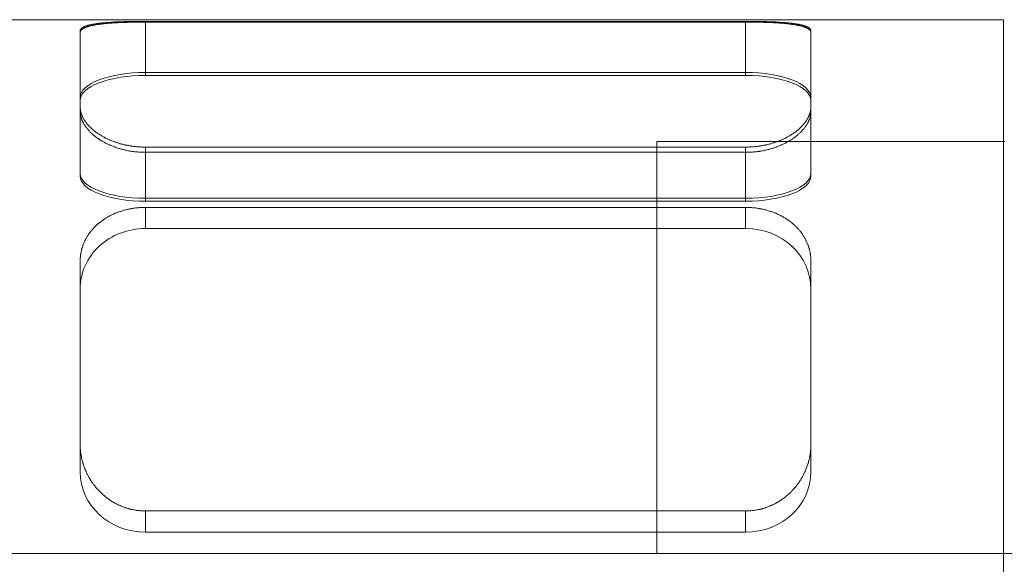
# Model space of a CAD drawing. Header units: millimetres. Extents: x 1985 to 3728, y -346 to 214.
# Tile 12 of 17: x 3593 to 3607, y 68 to 76. Entities that reach past the tile are written whole.
import ezdxf

# ---------------------------------------------------------------- set-up
doc = ezdxf.new("R2010")
doc.units = ezdxf.units.MM
doc.layers.add('图层7', color=4, linetype='Continuous', lineweight=13)

msp = doc.modelspace()

# ---------------------------------------------------------------- linework, layer by layer
at = {"layer": '图层7'}
for p, q in [((3580.613, 75.814), (3606.613, 75.814)), ((3606.613, 75.814), (3606.613, 60.614)), ((3594.399, 75.79), (3594.399, 75.78)), ((3594.399, 75.79), (3602.942, 75.79)), ((3594.399, 75.78), (3594.399, 75.02)), ((3602.942, 75.78), (3594.399, 75.78)), ((3602.942, 75.79), (3602.942, 75.78)), ((3602.942, 75.78), (3602.942, 75.02)), ((3593.471, 75.654), (3593.471, 75.63)), ((3593.471, 75.63), (3593.471, 74.513)), ((3603.871, 75.654), (3603.871, 75.63)), ((3603.871, 74.513), (3603.871, 75.63)), ((3594.399, 75.062), (3602.942, 75.062)), ((3602.942, 75.02), (3594.399, 75.02)), ((3593.471, 74.513), (3593.471, 73.586)), ((3603.871, 74.513), (3603.871, 73.586)), ((3594.399, 74), (3594.399, 73.231)), ((3602.942, 74), (3594.399, 74)), ((3606.613, 74.078), (3601.679, 74.078)), ((3601.679, 74.078), (3601.679, 68.214)), ((3606.613, 74.078), (3601.679, 74.078)), ((3602.942, 74), (3602.942, 73.231)), ((3606.633, 74.078), (3606.613, 74.078)), ((3594.399, 73.926), (3602.942, 73.926)), ((3602.942, 73.272), (3594.399, 73.272)), ((3594.399, 73.231), (3602.942, 73.231)), ((3594.399, 73.142), (3594.399, 72.841)), ((3602.942, 73.142), (3594.399, 73.142)), ((3602.942, 73.142), (3602.942, 72.841)), ((3602.942, 72.841), (3594.399, 72.841)), ((3593.471, 72.375), (3593.471, 69.77)), ((3603.871, 69.77), (3603.871, 72.375)), ((3593.471, 69.77), (3593.471, 69.377)), ((3603.871, 69.77), (3603.871, 69.377)), ((3594.399, 68.821), (3594.399, 68.52)), ((3594.399, 68.821), (3602.942, 68.821)), ((3602.942, 68.821), (3602.942, 68.52)), ((3594.399, 68.52), (3602.942, 68.52)), ((3614.318, 68.214), (3576.906, 68.214)), ((3601.679, 68.214), (3581.052, 68.214))]:
    msp.add_line(p, q, dxfattribs=at)
for points in [[(3593.471, 75.654), (3593.471, 75.655), (3593.471, 75.658), (3593.471, 75.66), (3593.472, 75.662), (3593.472, 75.663), (3593.473, 75.666), (3593.474, 75.668), (3593.475, 75.671), (3593.476, 75.673), (3593.477, 75.676), (3593.478, 75.677), (3593.479, 75.679), (3593.481, 75.681), (3593.483, 75.684), (3593.485, 75.686), (3593.488, 75.689), (3593.491, 75.691), (3593.492, 75.692), (3593.493, 75.693), (3593.497, 75.696), (3593.5, 75.698), (3593.502, 75.699), (3593.503, 75.701), (3593.507, 75.703), (3593.511, 75.705), (3593.513, 75.706), (3593.515, 75.707), (3593.519, 75.71), (3593.524, 75.712), (3593.528, 75.714), (3593.533, 75.716), (3593.538, 75.718), (3593.541, 75.719), (3593.543, 75.72), (3593.549, 75.722), (3593.554, 75.724), (3593.56, 75.726), (3593.566, 75.728), (3593.572, 75.73), (3593.575, 75.731), (3593.578, 75.732), (3593.585, 75.734), (3593.591, 75.735), (3593.598, 75.737), (3593.605, 75.739), (3593.612, 75.74), (3593.616, 75.741), (3593.619, 75.742), (3593.627, 75.744), (3593.634, 75.745), (3593.642, 75.747), (3593.65, 75.748), (3593.658, 75.75), (3593.662, 75.75), (3593.666, 75.751), (3593.674, 75.752), (3593.683, 75.754), (3593.691, 75.755), (3593.7, 75.756), (3593.708, 75.758), (3593.713, 75.758), (3593.717, 75.759), (3593.726, 75.76), (3593.735, 75.761), (3593.74, 75.762), (3593.744, 75.762), (3593.754, 75.763), (3593.763, 75.765), (3593.768, 75.765), (3593.773, 75.766), (3593.782, 75.767), (3593.792, 75.768), (3593.802, 75.769), (3593.812, 75.77), (3593.823, 75.771), (3593.828, 75.771), (3593.833, 75.771), (3593.844, 75.772), (3593.855, 75.773), (3593.866, 75.774), (3593.877, 75.775), (3593.889, 75.776), (3593.894, 75.776), (3593.9, 75.776), (3593.912, 75.777), (3593.923, 75.778), (3593.935, 75.779), (3593.947, 75.779), (3593.959, 75.78), (3593.965, 75.78), (3593.971, 75.781), (3593.984, 75.781), (3593.996, 75.782), (3594.008, 75.782), (3594.021, 75.783), (3594.034, 75.783), (3594.04, 75.784), (3594.047, 75.784), (3594.059, 75.784), (3594.072, 75.785), (3594.085, 75.785), (3594.098, 75.786), (3594.112, 75.786), (3594.118, 75.786), (3594.125, 75.787), (3594.138, 75.787), (3594.151, 75.787), (3594.158, 75.787), (3594.165, 75.788), (3594.178, 75.788), (3594.191, 75.788), (3594.198, 75.788), (3594.205, 75.788), (3594.218, 75.789), (3594.232, 75.789), (3594.245, 75.789), (3594.259, 75.789), (3594.272, 75.789), (3594.279, 75.79), (3594.286, 75.79), (3594.299, 75.79), (3594.313, 75.79), (3594.326, 75.79), (3594.34, 75.79), (3594.353, 75.79), (3594.36, 75.79), (3594.366, 75.79), (3594.38, 75.79), (3594.393, 75.79), (3594.399, 75.79)], [(3594.399, 75.78), (3594.393, 75.78), (3594.38, 75.78), (3594.366, 75.78), (3594.36, 75.78), (3594.353, 75.78), (3594.34, 75.78), (3594.326, 75.78), (3594.313, 75.78), (3594.299, 75.78), (3594.286, 75.78), (3594.279, 75.779), (3594.273, 75.779), (3594.259, 75.779), (3594.246, 75.779), (3594.232, 75.779), (3594.219, 75.778), (3594.205, 75.778), (3594.199, 75.778), (3594.192, 75.778), (3594.178, 75.778), (3594.165, 75.777), (3594.158, 75.777), (3594.152, 75.777), (3594.138, 75.776), (3594.125, 75.776), (3594.119, 75.776), (3594.112, 75.776), (3594.099, 75.775), (3594.086, 75.775), (3594.073, 75.774), (3594.06, 75.774), (3594.047, 75.773), (3594.041, 75.773), (3594.034, 75.772), (3594.022, 75.772), (3594.009, 75.771), (3593.996, 75.771), (3593.984, 75.77), (3593.972, 75.769), (3593.966, 75.769), (3593.96, 75.768), (3593.948, 75.768), (3593.936, 75.767), (3593.924, 75.766), (3593.912, 75.765), (3593.9, 75.764), (3593.895, 75.764), (3593.889, 75.764), (3593.878, 75.763), (3593.867, 75.762), (3593.856, 75.761), (3593.845, 75.76), (3593.834, 75.759), (3593.829, 75.758), (3593.823, 75.758), (3593.813, 75.757), (3593.803, 75.756), (3593.793, 75.754), (3593.783, 75.753), (3593.773, 75.752), (3593.768, 75.752), (3593.763, 75.751), (3593.754, 75.75), (3593.745, 75.748), (3593.74, 75.748), (3593.736, 75.747), (3593.727, 75.746), (3593.718, 75.745), (3593.713, 75.744), (3593.709, 75.743), (3593.7, 75.742), (3593.691, 75.74), (3593.683, 75.739), (3593.675, 75.737), (3593.666, 75.736), (3593.662, 75.735), (3593.658, 75.734), (3593.65, 75.733), (3593.642, 75.731), (3593.635, 75.729), (3593.627, 75.728), (3593.62, 75.726), (3593.616, 75.725), (3593.612, 75.724), (3593.605, 75.722), (3593.598, 75.72), (3593.592, 75.719), (3593.585, 75.717), (3593.578, 75.715), (3593.575, 75.714), (3593.572, 75.713), (3593.566, 75.711), (3593.56, 75.708), (3593.554, 75.706), (3593.549, 75.704), (3593.543, 75.702), (3593.541, 75.701), (3593.538, 75.7), (3593.533, 75.697), (3593.528, 75.695), (3593.524, 75.693), (3593.519, 75.69), (3593.515, 75.688), (3593.513, 75.687), (3593.511, 75.686), (3593.507, 75.683), (3593.503, 75.681), (3593.502, 75.679), (3593.5, 75.678), (3593.497, 75.676), (3593.494, 75.673), (3593.492, 75.672), (3593.491, 75.67), (3593.488, 75.668), (3593.485, 75.665), (3593.483, 75.662), (3593.481, 75.66), (3593.479, 75.657), (3593.478, 75.656), (3593.477, 75.654), (3593.476, 75.652), (3593.475, 75.649), (3593.474, 75.646), (3593.473, 75.643), (3593.472, 75.64), (3593.472, 75.639), (3593.471, 75.637), (3593.471, 75.635), (3593.471, 75.632), (3593.471, 75.63)], [(3602.942, 75.79), (3602.949, 75.79), (3602.962, 75.79), (3602.975, 75.79), (3602.982, 75.79), (3602.989, 75.79), (3603.002, 75.79), (3603.015, 75.79), (3603.029, 75.79), (3603.042, 75.79), (3603.056, 75.79), (3603.062, 75.79), (3603.069, 75.789), (3603.083, 75.789), (3603.096, 75.789), (3603.11, 75.789), (3603.123, 75.789), (3603.137, 75.788), (3603.143, 75.788), (3603.15, 75.788), (3603.163, 75.788), (3603.177, 75.788), (3603.184, 75.787), (3603.19, 75.787), (3603.204, 75.787), (3603.217, 75.787), (3603.223, 75.786), (3603.23, 75.786), (3603.243, 75.786), (3603.256, 75.785), (3603.269, 75.785), (3603.282, 75.784), (3603.295, 75.784), (3603.301, 75.784), (3603.308, 75.783), (3603.32, 75.783), (3603.333, 75.782), (3603.346, 75.782), (3603.358, 75.781), (3603.37, 75.781), (3603.376, 75.78), (3603.382, 75.78), (3603.394, 75.779), (3603.406, 75.779), (3603.418, 75.778), (3603.43, 75.777), (3603.442, 75.776), (3603.447, 75.776), (3603.453, 75.776), (3603.464, 75.775), (3603.475, 75.774), (3603.486, 75.773), (3603.497, 75.772), (3603.508, 75.771), (3603.513, 75.771), (3603.519, 75.771), (3603.529, 75.77), (3603.539, 75.769), (3603.549, 75.768), (3603.559, 75.767), (3603.569, 75.766), (3603.574, 75.765), (3603.579, 75.765), (3603.588, 75.763), (3603.597, 75.762), (3603.602, 75.762), (3603.606, 75.761), (3603.615, 75.76), (3603.624, 75.759), (3603.629, 75.758), (3603.633, 75.758), (3603.642, 75.756), (3603.65, 75.755), (3603.659, 75.754), (3603.667, 75.752), (3603.676, 75.751), (3603.68, 75.75), (3603.684, 75.75), (3603.692, 75.748), (3603.699, 75.747), (3603.707, 75.745), (3603.715, 75.744), (3603.722, 75.742), (3603.726, 75.741), (3603.729, 75.74), (3603.737, 75.739), (3603.743, 75.737), (3603.75, 75.735), (3603.757, 75.734), (3603.763, 75.732), (3603.766, 75.731), (3603.77, 75.73), (3603.776, 75.728), (3603.782, 75.726), (3603.787, 75.724), (3603.793, 75.722), (3603.798, 75.72), (3603.801, 75.719), (3603.803, 75.718), (3603.808, 75.716), (3603.813, 75.714), (3603.818, 75.712), (3603.822, 75.71), (3603.827, 75.707), (3603.829, 75.706), (3603.831, 75.705), (3603.835, 75.703), (3603.838, 75.701), (3603.84, 75.699), (3603.842, 75.698), (3603.845, 75.696), (3603.848, 75.693), (3603.849, 75.692), (3603.851, 75.691), (3603.854, 75.689), (3603.856, 75.686), (3603.858, 75.684), (3603.86, 75.681), (3603.862, 75.679), (3603.863, 75.677), (3603.864, 75.676), (3603.866, 75.673), (3603.867, 75.671), (3603.868, 75.668), (3603.869, 75.666), (3603.87, 75.663), (3603.87, 75.662), (3603.87, 75.66), (3603.871, 75.658), (3603.871, 75.655), (3603.871, 75.654)], [(3603.871, 75.63), (3603.871, 75.632), (3603.871, 75.635), (3603.87, 75.637), (3603.87, 75.639), (3603.87, 75.64), (3603.869, 75.643), (3603.868, 75.646), (3603.867, 75.649), (3603.866, 75.652), (3603.864, 75.654), (3603.863, 75.656), (3603.862, 75.657), (3603.86, 75.66), (3603.858, 75.662), (3603.856, 75.665), (3603.854, 75.668), (3603.851, 75.67), (3603.849, 75.672), (3603.848, 75.673), (3603.845, 75.676), (3603.842, 75.678), (3603.84, 75.679), (3603.838, 75.681), (3603.834, 75.683), (3603.831, 75.686), (3603.829, 75.687), (3603.827, 75.688), (3603.822, 75.69), (3603.818, 75.693), (3603.813, 75.695), (3603.808, 75.697), (3603.803, 75.7), (3603.801, 75.701), (3603.798, 75.702), (3603.793, 75.704), (3603.787, 75.706), (3603.781, 75.708), (3603.775, 75.711), (3603.769, 75.713), (3603.766, 75.714), (3603.763, 75.715), (3603.757, 75.717), (3603.75, 75.719), (3603.743, 75.72), (3603.736, 75.722), (3603.729, 75.724), (3603.726, 75.725), (3603.722, 75.726), (3603.714, 75.728), (3603.707, 75.729), (3603.699, 75.731), (3603.691, 75.733), (3603.683, 75.734), (3603.679, 75.735), (3603.675, 75.736), (3603.667, 75.737), (3603.659, 75.739), (3603.65, 75.74), (3603.641, 75.742), (3603.633, 75.743), (3603.628, 75.744), (3603.624, 75.745), (3603.615, 75.746), (3603.606, 75.747), (3603.601, 75.748), (3603.597, 75.748), (3603.588, 75.75), (3603.578, 75.751), (3603.573, 75.752), (3603.569, 75.752), (3603.559, 75.753), (3603.549, 75.754), (3603.539, 75.756), (3603.529, 75.757), (3603.518, 75.758), (3603.513, 75.758), (3603.508, 75.759), (3603.497, 75.76), (3603.486, 75.761), (3603.475, 75.762), (3603.464, 75.763), (3603.452, 75.764), (3603.447, 75.764), (3603.441, 75.764), (3603.429, 75.765), (3603.418, 75.766), (3603.406, 75.767), (3603.394, 75.768), (3603.382, 75.768), (3603.376, 75.769), (3603.37, 75.769), (3603.357, 75.77), (3603.345, 75.771), (3603.333, 75.771), (3603.32, 75.772), (3603.307, 75.772), (3603.301, 75.773), (3603.295, 75.773), (3603.282, 75.774), (3603.269, 75.774), (3603.256, 75.775), (3603.243, 75.775), (3603.23, 75.776), (3603.223, 75.776), (3603.216, 75.776), (3603.203, 75.776), (3603.19, 75.777), (3603.183, 75.777), (3603.177, 75.777), (3603.163, 75.778), (3603.15, 75.778), (3603.143, 75.778), (3603.136, 75.778), (3603.123, 75.778), (3603.109, 75.779), (3603.096, 75.779), (3603.082, 75.779), (3603.069, 75.779), (3603.062, 75.779), (3603.055, 75.78), (3603.042, 75.78), (3603.029, 75.78), (3603.015, 75.78), (3603.002, 75.78), (3602.988, 75.78), (3602.982, 75.78), (3602.975, 75.78), (3602.962, 75.78), (3602.949, 75.78), (3602.942, 75.78)], [(3594.399, 74), (3594.393, 74), (3594.38, 74.001), (3594.366, 74.001), (3594.36, 74.001), (3594.353, 74.001), (3594.34, 74.002), (3594.326, 74.002), (3594.313, 74.003), (3594.299, 74.004), (3594.286, 74.005), (3594.279, 74.006), (3594.272, 74.006), (3594.259, 74.008), (3594.245, 74.009), (3594.232, 74.011), (3594.218, 74.012), (3594.205, 74.014), (3594.198, 74.015), (3594.191, 74.016), (3594.178, 74.019), (3594.165, 74.021), (3594.158, 74.022), (3594.151, 74.023), (3594.138, 74.026), (3594.125, 74.029), (3594.118, 74.03), (3594.112, 74.031), (3594.098, 74.034), (3594.085, 74.037), (3594.072, 74.041), (3594.059, 74.044), (3594.047, 74.048), (3594.04, 74.049), (3594.034, 74.051), (3594.021, 74.055), (3594.008, 74.059), (3593.996, 74.063), (3593.984, 74.067), (3593.971, 74.071), (3593.965, 74.073), (3593.959, 74.075), (3593.947, 74.08), (3593.935, 74.084), (3593.923, 74.089), (3593.912, 74.093), (3593.9, 74.098), (3593.894, 74.101), (3593.889, 74.103), (3593.877, 74.108), (3593.866, 74.113), (3593.855, 74.118), (3593.844, 74.124), (3593.833, 74.129), (3593.828, 74.132), (3593.823, 74.134), (3593.812, 74.14), (3593.802, 74.145), (3593.792, 74.151), (3593.782, 74.156), (3593.773, 74.162), (3593.768, 74.165), (3593.763, 74.168), (3593.754, 74.174), (3593.744, 74.18), (3593.74, 74.182), (3593.735, 74.185), (3593.726, 74.191), (3593.717, 74.198), (3593.713, 74.201), (3593.708, 74.204), (3593.7, 74.21), (3593.691, 74.216), (3593.683, 74.223), (3593.674, 74.229), (3593.666, 74.236), (3593.662, 74.239), (3593.658, 74.243), (3593.65, 74.25), (3593.642, 74.256), (3593.634, 74.263), (3593.627, 74.27), (3593.619, 74.277), (3593.616, 74.281), (3593.612, 74.284), (3593.605, 74.292), (3593.598, 74.299), (3593.591, 74.306), (3593.585, 74.313), (3593.578, 74.321), (3593.575, 74.324), (3593.572, 74.328), (3593.566, 74.336), (3593.56, 74.343), (3593.554, 74.351), (3593.549, 74.358), (3593.543, 74.366), (3593.541, 74.37), (3593.538, 74.373), (3593.533, 74.381), (3593.528, 74.389), (3593.524, 74.396), (3593.519, 74.404), (3593.515, 74.412), (3593.513, 74.416), (3593.511, 74.419), (3593.507, 74.427), (3593.503, 74.435), (3593.502, 74.439), (3593.5, 74.443), (3593.497, 74.45), (3593.493, 74.458), (3593.492, 74.462), (3593.491, 74.466), (3593.488, 74.473), (3593.485, 74.481), (3593.483, 74.489), (3593.481, 74.496), (3593.479, 74.504), (3593.478, 74.508), (3593.477, 74.512), (3593.476, 74.519), (3593.475, 74.527), (3593.474, 74.534), (3593.473, 74.542), (3593.472, 74.549), (3593.472, 74.553), (3593.471, 74.556), (3593.471, 74.564), (3593.471, 74.571), (3593.471, 74.575)], [(3603.871, 74.575), (3603.871, 74.571), (3603.871, 74.564), (3603.87, 74.556), (3603.87, 74.553), (3603.87, 74.549), (3603.869, 74.542), (3603.868, 74.534), (3603.867, 74.527), (3603.866, 74.519), (3603.864, 74.512), (3603.863, 74.508), (3603.862, 74.504), (3603.86, 74.496), (3603.858, 74.489), (3603.856, 74.481), (3603.854, 74.473), (3603.851, 74.466), (3603.849, 74.462), (3603.848, 74.458), (3603.845, 74.45), (3603.842, 74.443), (3603.84, 74.439), (3603.838, 74.435), (3603.835, 74.427), (3603.831, 74.419), (3603.829, 74.416), (3603.827, 74.412), (3603.822, 74.404), (3603.818, 74.396), (3603.813, 74.389), (3603.808, 74.381), (3603.803, 74.373), (3603.801, 74.37), (3603.798, 74.366), (3603.793, 74.358), (3603.787, 74.351), (3603.782, 74.343), (3603.776, 74.336), (3603.77, 74.328), (3603.766, 74.324), (3603.763, 74.321), (3603.757, 74.313), (3603.75, 74.306), (3603.743, 74.299), (3603.737, 74.292), (3603.729, 74.284), (3603.726, 74.281), (3603.722, 74.277), (3603.715, 74.27), (3603.707, 74.263), (3603.699, 74.256), (3603.692, 74.25), (3603.684, 74.243), (3603.68, 74.239), (3603.676, 74.236), (3603.667, 74.229), (3603.659, 74.223), (3603.65, 74.216), (3603.642, 74.21), (3603.633, 74.204), (3603.629, 74.201), (3603.624, 74.198), (3603.615, 74.191), (3603.606, 74.185), (3603.602, 74.182), (3603.597, 74.18), (3603.588, 74.174), (3603.579, 74.168), (3603.574, 74.165), (3603.569, 74.162), (3603.559, 74.156), (3603.549, 74.151), (3603.539, 74.145), (3603.529, 74.14), (3603.519, 74.134), (3603.513, 74.132), (3603.508, 74.129), (3603.497, 74.124), (3603.486, 74.118), (3603.475, 74.113), (3603.464, 74.108), (3603.453, 74.103), (3603.447, 74.101), (3603.442, 74.098), (3603.43, 74.093), (3603.418, 74.089), (3603.406, 74.084), (3603.394, 74.08), (3603.382, 74.075), (3603.376, 74.073), (3603.37, 74.071), (3603.358, 74.067), (3603.346, 74.063), (3603.333, 74.059), (3603.32, 74.055), (3603.308, 74.051), (3603.301, 74.049), (3603.295, 74.048), (3603.282, 74.044), (3603.269, 74.041), (3603.256, 74.037), (3603.243, 74.034), (3603.23, 74.031), (3603.223, 74.03), (3603.217, 74.029), (3603.204, 74.026), (3603.19, 74.023), (3603.184, 74.022), (3603.177, 74.021), (3603.163, 74.019), (3603.15, 74.016), (3603.143, 74.015), (3603.137, 74.014), (3603.123, 74.012), (3603.11, 74.011), (3603.096, 74.009), (3603.083, 74.008), (3603.069, 74.006), (3603.062, 74.006), (3603.056, 74.005), (3603.042, 74.004), (3603.029, 74.003), (3603.015, 74.002), (3603.002, 74.002), (3602.989, 74.001), (3602.982, 74.001), (3602.975, 74.001), (3602.962, 74.001), (3602.949, 74), (3602.942, 74)], [(3593.471, 74.513), (3593.471, 74.51), (3593.471, 74.502), (3593.471, 74.495), (3593.472, 74.491), (3593.472, 74.487), (3593.473, 74.48), (3593.474, 74.472), (3593.475, 74.464), (3593.476, 74.457), (3593.477, 74.449), (3593.478, 74.445), (3593.479, 74.441), (3593.481, 74.434), (3593.483, 74.426), (3593.485, 74.418), (3593.488, 74.41), (3593.491, 74.402), (3593.492, 74.398), (3593.493, 74.394), (3593.497, 74.386), (3593.5, 74.378), (3593.501, 74.375), (3593.503, 74.371), (3593.507, 74.363), (3593.511, 74.355), (3593.513, 74.351), (3593.515, 74.347), (3593.519, 74.339), (3593.523, 74.331), (3593.528, 74.323), (3593.533, 74.315), (3593.538, 74.308), (3593.54, 74.304), (3593.543, 74.3), (3593.548, 74.292), (3593.554, 74.284), (3593.56, 74.277), (3593.566, 74.269), (3593.572, 74.261), (3593.575, 74.258), (3593.578, 74.254), (3593.584, 74.246), (3593.591, 74.239), (3593.598, 74.231), (3593.605, 74.224), (3593.612, 74.217), (3593.615, 74.213), (3593.619, 74.209), (3593.626, 74.202), (3593.634, 74.195), (3593.642, 74.188), (3593.65, 74.181), (3593.658, 74.174), (3593.662, 74.171), (3593.666, 74.167), (3593.674, 74.16), (3593.682, 74.154), (3593.691, 74.147), (3593.699, 74.141), (3593.708, 74.134), (3593.712, 74.131), (3593.717, 74.128), (3593.726, 74.122), (3593.735, 74.115), (3593.739, 74.112), (3593.744, 74.109), (3593.753, 74.103), (3593.762, 74.097), (3593.767, 74.095), (3593.772, 74.092), (3593.782, 74.086), (3593.792, 74.08), (3593.802, 74.074), (3593.812, 74.069), (3593.822, 74.063), (3593.828, 74.06), (3593.833, 74.057), (3593.844, 74.052), (3593.854, 74.047), (3593.865, 74.041), (3593.877, 74.036), (3593.888, 74.031), (3593.894, 74.029), (3593.899, 74.026), (3593.911, 74.021), (3593.923, 74.016), (3593.935, 74.012), (3593.946, 74.007), (3593.959, 74.002), (3593.965, 74), (3593.971, 73.998), (3593.983, 73.994), (3593.995, 73.99), (3594.008, 73.986), (3594.021, 73.982), (3594.033, 73.978), (3594.04, 73.976), (3594.046, 73.974), (3594.059, 73.971), (3594.072, 73.967), (3594.085, 73.964), (3594.098, 73.961), (3594.111, 73.958), (3594.118, 73.956), (3594.124, 73.955), (3594.138, 73.952), (3594.151, 73.949), (3594.158, 73.948), (3594.164, 73.947), (3594.178, 73.944), (3594.191, 73.942), (3594.198, 73.941), (3594.205, 73.94), (3594.218, 73.938), (3594.232, 73.936), (3594.245, 73.935), (3594.259, 73.933), (3594.272, 73.932), (3594.279, 73.931), (3594.286, 73.931), (3594.299, 73.93), (3594.313, 73.929), (3594.326, 73.928), (3594.339, 73.927), (3594.353, 73.927), (3594.36, 73.926), (3594.366, 73.926), (3594.38, 73.926), (3594.393, 73.926), (3594.399, 73.926)], [(3602.942, 73.926), (3602.949, 73.926), (3602.962, 73.926), (3602.975, 73.926), (3602.982, 73.926), (3602.989, 73.927), (3603.002, 73.927), (3603.015, 73.928), (3603.029, 73.929), (3603.042, 73.93), (3603.056, 73.931), (3603.063, 73.931), (3603.069, 73.932), (3603.083, 73.933), (3603.096, 73.935), (3603.11, 73.936), (3603.123, 73.938), (3603.137, 73.94), (3603.144, 73.941), (3603.15, 73.942), (3603.164, 73.944), (3603.177, 73.947), (3603.184, 73.948), (3603.191, 73.949), (3603.204, 73.952), (3603.217, 73.955), (3603.224, 73.956), (3603.23, 73.958), (3603.244, 73.961), (3603.257, 73.964), (3603.27, 73.967), (3603.283, 73.971), (3603.296, 73.974), (3603.302, 73.976), (3603.308, 73.978), (3603.321, 73.982), (3603.334, 73.986), (3603.346, 73.99), (3603.358, 73.994), (3603.371, 73.998), (3603.377, 74), (3603.383, 74.002), (3603.395, 74.007), (3603.407, 74.012), (3603.419, 74.016), (3603.431, 74.021), (3603.442, 74.026), (3603.448, 74.029), (3603.454, 74.031), (3603.465, 74.036), (3603.476, 74.041), (3603.487, 74.047), (3603.498, 74.052), (3603.509, 74.057), (3603.514, 74.06), (3603.519, 74.063), (3603.53, 74.069), (3603.54, 74.074), (3603.55, 74.08), (3603.56, 74.086), (3603.57, 74.092), (3603.574, 74.095), (3603.579, 74.097), (3603.588, 74.103), (3603.598, 74.109), (3603.602, 74.112), (3603.607, 74.115), (3603.616, 74.122), (3603.625, 74.128), (3603.629, 74.131), (3603.634, 74.134), (3603.642, 74.141), (3603.651, 74.147), (3603.659, 74.154), (3603.668, 74.16), (3603.676, 74.167), (3603.68, 74.171), (3603.684, 74.174), (3603.692, 74.181), (3603.7, 74.188), (3603.708, 74.195), (3603.715, 74.202), (3603.722, 74.209), (3603.726, 74.213), (3603.73, 74.217), (3603.737, 74.224), (3603.744, 74.231), (3603.751, 74.239), (3603.757, 74.246), (3603.764, 74.254), (3603.767, 74.258), (3603.77, 74.261), (3603.776, 74.269), (3603.782, 74.277), (3603.788, 74.284), (3603.793, 74.292), (3603.798, 74.3), (3603.801, 74.304), (3603.804, 74.308), (3603.809, 74.315), (3603.813, 74.323), (3603.818, 74.331), (3603.822, 74.339), (3603.827, 74.347), (3603.829, 74.351), (3603.831, 74.355), (3603.835, 74.363), (3603.838, 74.371), (3603.84, 74.375), (3603.842, 74.378), (3603.845, 74.386), (3603.848, 74.394), (3603.85, 74.398), (3603.851, 74.402), (3603.854, 74.41), (3603.856, 74.418), (3603.858, 74.426), (3603.86, 74.434), (3603.862, 74.441), (3603.863, 74.445), (3603.864, 74.449), (3603.866, 74.457), (3603.867, 74.464), (3603.868, 74.472), (3603.869, 74.48), (3603.87, 74.487), (3603.87, 74.491), (3603.87, 74.495), (3603.871, 74.502), (3603.871, 74.51), (3603.871, 74.513)], [(3593.471, 72.375), (3593.471, 72.38), (3593.471, 72.391), (3593.471, 72.403), (3593.472, 72.408), (3593.472, 72.414), (3593.473, 72.425), (3593.474, 72.436), (3593.475, 72.447), (3593.476, 72.458), (3593.477, 72.47), (3593.478, 72.475), (3593.479, 72.481), (3593.481, 72.492), (3593.483, 72.503), (3593.485, 72.514), (3593.488, 72.525), (3593.491, 72.537), (3593.492, 72.542), (3593.493, 72.548), (3593.497, 72.559), (3593.5, 72.57), (3593.502, 72.575), (3593.503, 72.581), (3593.507, 72.592), (3593.511, 72.603), (3593.513, 72.608), (3593.515, 72.614), (3593.519, 72.625), (3593.524, 72.635), (3593.528, 72.646), (3593.533, 72.657), (3593.538, 72.667), (3593.541, 72.672), (3593.543, 72.678), (3593.549, 72.688), (3593.554, 72.699), (3593.56, 72.709), (3593.566, 72.719), (3593.572, 72.729), (3593.575, 72.734), (3593.578, 72.739), (3593.585, 72.749), (3593.591, 72.759), (3593.598, 72.769), (3593.605, 72.778), (3593.612, 72.788), (3593.616, 72.793), (3593.619, 72.797), (3593.627, 72.807), (3593.634, 72.816), (3593.642, 72.825), (3593.65, 72.834), (3593.658, 72.843), (3593.662, 72.847), (3593.666, 72.851), (3593.674, 72.86), (3593.683, 72.868), (3593.691, 72.877), (3593.7, 72.885), (3593.708, 72.893), (3593.713, 72.897), (3593.717, 72.901), (3593.726, 72.909), (3593.735, 72.916), (3593.74, 72.92), (3593.744, 72.924), (3593.754, 72.931), (3593.763, 72.938), (3593.768, 72.942), (3593.773, 72.946), (3593.782, 72.953), (3593.792, 72.96), (3593.802, 72.967), (3593.812, 72.974), (3593.823, 72.981), (3593.828, 72.984), (3593.833, 72.987), (3593.844, 72.994), (3593.855, 73), (3593.866, 73.007), (3593.877, 73.013), (3593.889, 73.019), (3593.894, 73.022), (3593.9, 73.025), (3593.912, 73.031), (3593.923, 73.037), (3593.935, 73.042), (3593.947, 73.048), (3593.959, 73.053), (3593.965, 73.056), (3593.971, 73.058), (3593.984, 73.063), (3593.996, 73.068), (3594.008, 73.073), (3594.021, 73.078), (3594.034, 73.082), (3594.04, 73.084), (3594.047, 73.086), (3594.059, 73.09), (3594.072, 73.094), (3594.085, 73.098), (3594.098, 73.102), (3594.112, 73.106), (3594.118, 73.107), (3594.125, 73.109), (3594.138, 73.112), (3594.151, 73.115), (3594.158, 73.117), (3594.165, 73.118), (3594.178, 73.121), (3594.191, 73.123), (3594.198, 73.125), (3594.205, 73.126), (3594.218, 73.128), (3594.232, 73.13), (3594.245, 73.132), (3594.259, 73.134), (3594.272, 73.135), (3594.279, 73.136), (3594.286, 73.137), (3594.299, 73.138), (3594.313, 73.139), (3594.326, 73.14), (3594.34, 73.141), (3594.353, 73.141), (3594.36, 73.142), (3594.366, 73.142), (3594.38, 73.142), (3594.393, 73.142), (3594.399, 73.142)], [(3594.399, 73.142), (3594.393, 73.142), (3594.38, 73.142), (3594.366, 73.142), (3594.36, 73.142), (3594.353, 73.141), (3594.34, 73.141), (3594.326, 73.14), (3594.313, 73.139), (3594.299, 73.138), (3594.286, 73.137), (3594.279, 73.136), (3594.272, 73.135), (3594.259, 73.134), (3594.245, 73.132), (3594.232, 73.13), (3594.218, 73.128), (3594.205, 73.126), (3594.198, 73.125), (3594.191, 73.123), (3594.178, 73.121), (3594.165, 73.118), (3594.158, 73.117), (3594.151, 73.115), (3594.138, 73.112), (3594.125, 73.109), (3594.118, 73.107), (3594.112, 73.106), (3594.098, 73.102), (3594.085, 73.098), (3594.072, 73.094), (3594.059, 73.09), (3594.047, 73.086), (3594.04, 73.084), (3594.034, 73.082), (3594.021, 73.078), (3594.008, 73.073), (3593.996, 73.068), (3593.984, 73.063), (3593.971, 73.058), (3593.965, 73.056), (3593.959, 73.053), (3593.947, 73.048), (3593.935, 73.042), (3593.923, 73.037), (3593.912, 73.031), (3593.9, 73.025), (3593.894, 73.022), (3593.889, 73.019), (3593.877, 73.013), (3593.866, 73.007), (3593.855, 73), (3593.844, 72.994), (3593.833, 72.987), (3593.828, 72.984), (3593.823, 72.981), (3593.812, 72.974), (3593.802, 72.967), (3593.792, 72.96), (3593.782, 72.953), (3593.773, 72.946), (3593.768, 72.942), (3593.763, 72.938), (3593.754, 72.931), (3593.744, 72.924), (3593.74, 72.92), (3593.735, 72.916), (3593.726, 72.909), (3593.717, 72.901), (3593.713, 72.897), (3593.708, 72.893), (3593.7, 72.885), (3593.691, 72.877), (3593.683, 72.868), (3593.674, 72.86), (3593.666, 72.851), (3593.662, 72.847), (3593.658, 72.843), (3593.65, 72.834), (3593.642, 72.825), (3593.634, 72.816), (3593.627, 72.807), (3593.619, 72.797), (3593.616, 72.793), (3593.612, 72.788), (3593.605, 72.778), (3593.598, 72.769), (3593.591, 72.759), (3593.585, 72.749), (3593.578, 72.739), (3593.575, 72.734), (3593.572, 72.729), (3593.566, 72.719), (3593.56, 72.709), (3593.554, 72.699), (3593.549, 72.688), (3593.543, 72.678), (3593.541, 72.672), (3593.538, 72.667), (3593.533, 72.657), (3593.528, 72.646), (3593.524, 72.635), (3593.519, 72.625), (3593.515, 72.614), (3593.513, 72.608), (3593.511, 72.603), (3593.507, 72.592), (3593.503, 72.581), (3593.502, 72.575), (3593.5, 72.57), (3593.497, 72.559), (3593.493, 72.548), (3593.492, 72.542), (3593.491, 72.537), (3593.488, 72.525), (3593.485, 72.514), (3593.483, 72.503), (3593.481, 72.492), (3593.479, 72.481), (3593.478, 72.475), (3593.477, 72.47), (3593.476, 72.458), (3593.475, 72.447), (3593.474, 72.436), (3593.473, 72.425), (3593.472, 72.414), (3593.472, 72.408), (3593.471, 72.403), (3593.471, 72.391), (3593.471, 72.38), (3593.471, 72.375)], [(3602.942, 73.142), (3602.949, 73.142), (3602.962, 73.142), (3602.975, 73.142), (3602.982, 73.142), (3602.989, 73.141), (3603.002, 73.141), (3603.015, 73.14), (3603.029, 73.139), (3603.042, 73.138), (3603.056, 73.137), (3603.062, 73.136), (3603.069, 73.135), (3603.083, 73.134), (3603.096, 73.132), (3603.11, 73.13), (3603.123, 73.128), (3603.137, 73.126), (3603.143, 73.125), (3603.15, 73.123), (3603.163, 73.121), (3603.177, 73.118), (3603.184, 73.117), (3603.19, 73.115), (3603.204, 73.112), (3603.217, 73.109), (3603.223, 73.107), (3603.23, 73.106), (3603.243, 73.102), (3603.256, 73.098), (3603.269, 73.094), (3603.282, 73.09), (3603.295, 73.086), (3603.301, 73.084), (3603.308, 73.082), (3603.32, 73.078), (3603.333, 73.073), (3603.346, 73.068), (3603.358, 73.063), (3603.37, 73.058), (3603.376, 73.056), (3603.382, 73.053), (3603.394, 73.048), (3603.406, 73.042), (3603.418, 73.037), (3603.43, 73.031), (3603.442, 73.025), (3603.447, 73.022), (3603.453, 73.019), (3603.464, 73.013), (3603.475, 73.007), (3603.486, 73), (3603.497, 72.994), (3603.508, 72.987), (3603.513, 72.984), (3603.519, 72.981), (3603.529, 72.974), (3603.539, 72.967), (3603.549, 72.96), (3603.559, 72.953), (3603.569, 72.946), (3603.574, 72.942), (3603.579, 72.938), (3603.588, 72.931), (3603.597, 72.924), (3603.602, 72.92), (3603.606, 72.916), (3603.615, 72.909), (3603.624, 72.901), (3603.629, 72.897), (3603.633, 72.893), (3603.642, 72.885), (3603.65, 72.877), (3603.659, 72.868), (3603.667, 72.86), (3603.676, 72.851), (3603.68, 72.847), (3603.684, 72.843), (3603.692, 72.834), (3603.699, 72.825), (3603.707, 72.816), (3603.715, 72.807), (3603.722, 72.797), (3603.726, 72.793), (3603.729, 72.788), (3603.737, 72.778), (3603.743, 72.769), (3603.75, 72.759), (3603.757, 72.749), (3603.763, 72.739), (3603.766, 72.734), (3603.77, 72.729), (3603.776, 72.719), (3603.782, 72.709), (3603.787, 72.699), (3603.793, 72.688), (3603.798, 72.678), (3603.801, 72.672), (3603.803, 72.667), (3603.808, 72.657), (3603.813, 72.646), (3603.818, 72.635), (3603.822, 72.625), (3603.827, 72.614), (3603.829, 72.608), (3603.831, 72.603), (3603.835, 72.592), (3603.838, 72.581), (3603.84, 72.575), (3603.842, 72.57), (3603.845, 72.559), (3603.848, 72.548), (3603.849, 72.542), (3603.851, 72.537), (3603.854, 72.525), (3603.856, 72.514), (3603.858, 72.503), (3603.86, 72.492), (3603.862, 72.481), (3603.863, 72.475), (3603.864, 72.47), (3603.866, 72.458), (3603.867, 72.447), (3603.868, 72.436), (3603.869, 72.425), (3603.87, 72.414), (3603.87, 72.408), (3603.87, 72.403), (3603.871, 72.391), (3603.871, 72.38), (3603.871, 72.375)], [(3603.871, 72.375), (3603.871, 72.38), (3603.871, 72.391), (3603.87, 72.403), (3603.87, 72.408), (3603.87, 72.414), (3603.869, 72.425), (3603.868, 72.436), (3603.867, 72.447), (3603.866, 72.458), (3603.864, 72.47), (3603.863, 72.475), (3603.862, 72.481), (3603.86, 72.492), (3603.858, 72.503), (3603.856, 72.514), (3603.854, 72.525), (3603.851, 72.537), (3603.849, 72.542), (3603.848, 72.548), (3603.845, 72.559), (3603.842, 72.57), (3603.84, 72.575), (3603.838, 72.581), (3603.835, 72.592), (3603.831, 72.603), (3603.829, 72.608), (3603.827, 72.614), (3603.822, 72.625), (3603.818, 72.635), (3603.813, 72.646), (3603.808, 72.657), (3603.803, 72.667), (3603.801, 72.672), (3603.798, 72.678), (3603.793, 72.688), (3603.787, 72.699), (3603.782, 72.709), (3603.776, 72.719), (3603.77, 72.729), (3603.766, 72.734), (3603.763, 72.739), (3603.757, 72.749), (3603.75, 72.759), (3603.743, 72.769), (3603.737, 72.778), (3603.729, 72.788), (3603.726, 72.793), (3603.722, 72.797), (3603.715, 72.807), (3603.707, 72.816), (3603.699, 72.825), (3603.692, 72.834), (3603.684, 72.843), (3603.68, 72.847), (3603.676, 72.851), (3603.667, 72.86), (3603.659, 72.868), (3603.65, 72.877), (3603.642, 72.885), (3603.633, 72.893), (3603.629, 72.897), (3603.624, 72.901), (3603.615, 72.909), (3603.606, 72.916), (3603.602, 72.92), (3603.597, 72.924), (3603.588, 72.931), (3603.579, 72.938), (3603.574, 72.942), (3603.569, 72.946), (3603.559, 72.953), (3603.549, 72.96), (3603.539, 72.967), (3603.529, 72.974), (3603.519, 72.981), (3603.513, 72.984), (3603.508, 72.987), (3603.497, 72.994), (3603.486, 73), (3603.475, 73.007), (3603.464, 73.013), (3603.453, 73.019), (3603.447, 73.022), (3603.442, 73.025), (3603.43, 73.031), (3603.418, 73.037), (3603.406, 73.042), (3603.394, 73.048), (3603.382, 73.053), (3603.376, 73.056), (3603.37, 73.058), (3603.358, 73.063), (3603.346, 73.068), (3603.333, 73.073), (3603.32, 73.078), (3603.308, 73.082), (3603.301, 73.084), (3603.295, 73.086), (3603.282, 73.09), (3603.269, 73.094), (3603.256, 73.098), (3603.243, 73.102), (3603.23, 73.106), (3603.223, 73.107), (3603.217, 73.109), (3603.204, 73.112), (3603.19, 73.115), (3603.184, 73.117), (3603.177, 73.118), (3603.163, 73.121), (3603.15, 73.123), (3603.143, 73.125), (3603.137, 73.126), (3603.123, 73.128), (3603.11, 73.13), (3603.096, 73.132), (3603.083, 73.134), (3603.069, 73.135), (3603.062, 73.136), (3603.056, 73.137), (3603.042, 73.138), (3603.029, 73.139), (3603.015, 73.14), (3603.002, 73.141), (3602.989, 73.141), (3602.982, 73.142), (3602.975, 73.142), (3602.962, 73.142), (3602.949, 73.142), (3602.942, 73.142)], [(3594.399, 68.821), (3594.393, 68.821), (3594.38, 68.821), (3594.366, 68.822), (3594.36, 68.822), (3594.353, 68.822), (3594.34, 68.823), (3594.326, 68.824), (3594.313, 68.826), (3594.299, 68.827), (3594.286, 68.829), (3594.279, 68.829), (3594.272, 68.83), (3594.259, 68.832), (3594.245, 68.835), (3594.232, 68.837), (3594.218, 68.84), (3594.205, 68.843), (3594.198, 68.844), (3594.191, 68.846), (3594.178, 68.849), (3594.165, 68.853), (3594.158, 68.855), (3594.151, 68.857), (3594.138, 68.861), (3594.125, 68.865), (3594.118, 68.867), (3594.112, 68.869), (3594.098, 68.874), (3594.085, 68.878), (3594.072, 68.883), (3594.059, 68.889), (3594.047, 68.894), (3594.04, 68.897), (3594.034, 68.9), (3594.021, 68.905), (3594.008, 68.911), (3593.996, 68.918), (3593.984, 68.924), (3593.971, 68.93), (3593.965, 68.934), (3593.959, 68.937), (3593.947, 68.944), (3593.935, 68.951), (3593.923, 68.958), (3593.912, 68.966), (3593.9, 68.973), (3593.894, 68.977), (3593.889, 68.981), (3593.877, 68.989), (3593.866, 68.997), (3593.855, 69.005), (3593.844, 69.013), (3593.833, 69.022), (3593.828, 69.026), (3593.823, 69.03), (3593.812, 69.039), (3593.802, 69.048), (3593.792, 69.057), (3593.782, 69.066), (3593.773, 69.075), (3593.768, 69.079), (3593.763, 69.084), (3593.754, 69.093), (3593.744, 69.102), (3593.74, 69.107), (3593.735, 69.112), (3593.726, 69.122), (3593.717, 69.131), (3593.713, 69.136), (3593.708, 69.141), (3593.7, 69.152), (3593.691, 69.162), (3593.683, 69.172), (3593.674, 69.183), (3593.666, 69.194), (3593.662, 69.199), (3593.658, 69.205), (3593.65, 69.216), (3593.642, 69.227), (3593.634, 69.238), (3593.627, 69.249), (3593.619, 69.261), (3593.616, 69.267), (3593.612, 69.273), (3593.605, 69.285), (3593.598, 69.296), (3593.591, 69.308), (3593.585, 69.321), (3593.578, 69.333), (3593.575, 69.339), (3593.572, 69.345), (3593.566, 69.358), (3593.56, 69.37), (3593.554, 69.383), (3593.549, 69.395), (3593.543, 69.408), (3593.541, 69.414), (3593.538, 69.421), (3593.533, 69.434), (3593.528, 69.447), (3593.524, 69.46), (3593.519, 69.473), (3593.515, 69.486), (3593.513, 69.492), (3593.511, 69.499), (3593.507, 69.512), (3593.503, 69.525), (3593.502, 69.532), (3593.5, 69.539), (3593.497, 69.552), (3593.493, 69.565), (3593.492, 69.572), (3593.491, 69.579), (3593.488, 69.592), (3593.485, 69.605), (3593.483, 69.619), (3593.481, 69.632), (3593.479, 69.645), (3593.478, 69.652), (3593.477, 69.658), (3593.476, 69.672), (3593.475, 69.685), (3593.474, 69.698), (3593.473, 69.711), (3593.472, 69.724), (3593.472, 69.731), (3593.471, 69.737), (3593.471, 69.75), (3593.471, 69.763), (3593.471, 69.77)], [(3593.471, 69.77), (3593.471, 69.763), (3593.471, 69.75), (3593.471, 69.737), (3593.472, 69.731), (3593.472, 69.724), (3593.473, 69.711), (3593.474, 69.698), (3593.475, 69.685), (3593.476, 69.672), (3593.477, 69.658), (3593.478, 69.652), (3593.479, 69.645), (3593.481, 69.632), (3593.483, 69.619), (3593.485, 69.605), (3593.488, 69.592), (3593.491, 69.579), (3593.492, 69.572), (3593.493, 69.565), (3593.497, 69.552), (3593.5, 69.539), (3593.502, 69.532), (3593.503, 69.525), (3593.507, 69.512), (3593.511, 69.499), (3593.513, 69.492), (3593.515, 69.486), (3593.519, 69.473), (3593.524, 69.46), (3593.528, 69.447), (3593.533, 69.434), (3593.538, 69.421), (3593.541, 69.414), (3593.543, 69.408), (3593.549, 69.395), (3593.554, 69.383), (3593.56, 69.37), (3593.566, 69.358), (3593.572, 69.345), (3593.575, 69.339), (3593.578, 69.333), (3593.585, 69.321), (3593.591, 69.308), (3593.598, 69.296), (3593.605, 69.285), (3593.612, 69.273), (3593.616, 69.267), (3593.619, 69.261), (3593.627, 69.249), (3593.634, 69.238), (3593.642, 69.227), (3593.65, 69.216), (3593.658, 69.205), (3593.662, 69.199), (3593.666, 69.194), (3593.674, 69.183), (3593.683, 69.172), (3593.691, 69.162), (3593.7, 69.152), (3593.708, 69.141), (3593.713, 69.136), (3593.717, 69.131), (3593.726, 69.122), (3593.735, 69.112), (3593.74, 69.107), (3593.744, 69.102), (3593.754, 69.093), (3593.763, 69.084), (3593.768, 69.079), (3593.773, 69.075), (3593.782, 69.066), (3593.792, 69.057), (3593.802, 69.048), (3593.812, 69.039), (3593.823, 69.03), (3593.828, 69.026), (3593.833, 69.022), (3593.844, 69.013), (3593.855, 69.005), (3593.866, 68.997), (3593.877, 68.989), (3593.889, 68.981), (3593.894, 68.977), (3593.9, 68.973), (3593.912, 68.966), (3593.923, 68.958), (3593.935, 68.951), (3593.947, 68.944), (3593.959, 68.937), (3593.965, 68.934), (3593.971, 68.93), (3593.984, 68.924), (3593.996, 68.918), (3594.008, 68.911), (3594.021, 68.905), (3594.034, 68.9), (3594.04, 68.897), (3594.047, 68.894), (3594.059, 68.889), (3594.072, 68.883), (3594.085, 68.878), (3594.098, 68.874), (3594.112, 68.869), (3594.118, 68.867), (3594.125, 68.865), (3594.138, 68.861), (3594.151, 68.857), (3594.158, 68.855), (3594.165, 68.853), (3594.178, 68.849), (3594.191, 68.846), (3594.198, 68.844), (3594.205, 68.843), (3594.218, 68.84), (3594.232, 68.837), (3594.245, 68.835), (3594.259, 68.832), (3594.272, 68.83), (3594.279, 68.829), (3594.286, 68.829), (3594.299, 68.827), (3594.313, 68.826), (3594.326, 68.824), (3594.34, 68.823), (3594.353, 68.822), (3594.36, 68.822), (3594.366, 68.822), (3594.38, 68.821), (3594.393, 68.821), (3594.399, 68.821)], [(3603.871, 69.77), (3603.871, 69.763), (3603.871, 69.75), (3603.87, 69.737), (3603.87, 69.731), (3603.87, 69.724), (3603.869, 69.711), (3603.868, 69.698), (3603.867, 69.685), (3603.866, 69.672), (3603.864, 69.658), (3603.863, 69.652), (3603.862, 69.645), (3603.86, 69.632), (3603.858, 69.619), (3603.856, 69.605), (3603.854, 69.592), (3603.851, 69.579), (3603.849, 69.572), (3603.848, 69.565), (3603.845, 69.552), (3603.842, 69.539), (3603.84, 69.532), (3603.838, 69.525), (3603.835, 69.512), (3603.831, 69.499), (3603.829, 69.492), (3603.827, 69.486), (3603.822, 69.473), (3603.818, 69.46), (3603.813, 69.447), (3603.808, 69.434), (3603.803, 69.421), (3603.801, 69.414), (3603.798, 69.408), (3603.793, 69.395), (3603.787, 69.383), (3603.782, 69.37), (3603.776, 69.358), (3603.77, 69.345), (3603.766, 69.339), (3603.763, 69.333), (3603.757, 69.321), (3603.75, 69.308), (3603.743, 69.296), (3603.737, 69.285), (3603.729, 69.273), (3603.726, 69.267), (3603.722, 69.261), (3603.715, 69.249), (3603.707, 69.238), (3603.699, 69.227), (3603.692, 69.216), (3603.684, 69.205), (3603.68, 69.199), (3603.676, 69.194), (3603.667, 69.183), (3603.659, 69.172), (3603.65, 69.162), (3603.642, 69.152), (3603.633, 69.141), (3603.629, 69.136), (3603.624, 69.131), (3603.615, 69.122), (3603.606, 69.112), (3603.602, 69.107), (3603.597, 69.102), (3603.588, 69.093), (3603.579, 69.084), (3603.574, 69.079), (3603.569, 69.075), (3603.559, 69.066), (3603.549, 69.057), (3603.539, 69.048), (3603.529, 69.039), (3603.519, 69.03), (3603.513, 69.026), (3603.508, 69.022), (3603.497, 69.013), (3603.486, 69.005), (3603.475, 68.997), (3603.464, 68.989), (3603.453, 68.981), (3603.447, 68.977), (3603.442, 68.973), (3603.43, 68.966), (3603.418, 68.958), (3603.406, 68.951), (3603.394, 68.944), (3603.382, 68.937), (3603.376, 68.934), (3603.37, 68.93), (3603.358, 68.924), (3603.346, 68.918), (3603.333, 68.911), (3603.32, 68.905), (3603.308, 68.9), (3603.301, 68.897), (3603.295, 68.894), (3603.282, 68.889), (3603.269, 68.883), (3603.256, 68.878), (3603.243, 68.874), (3603.23, 68.869), (3603.223, 68.867), (3603.217, 68.865), (3603.204, 68.861), (3603.19, 68.857), (3603.184, 68.855), (3603.177, 68.853), (3603.163, 68.849), (3603.15, 68.846), (3603.143, 68.844), (3603.137, 68.843), (3603.123, 68.84), (3603.11, 68.837), (3603.096, 68.835), (3603.083, 68.832), (3603.069, 68.83), (3603.062, 68.829), (3603.056, 68.829), (3603.042, 68.827), (3603.029, 68.826), (3603.015, 68.824), (3603.002, 68.823), (3602.989, 68.822), (3602.982, 68.822), (3602.975, 68.822), (3602.962, 68.821), (3602.949, 68.821), (3602.942, 68.821)], [(3602.942, 68.821), (3602.949, 68.821), (3602.962, 68.821), (3602.975, 68.822), (3602.982, 68.822), (3602.989, 68.822), (3603.002, 68.823), (3603.015, 68.824), (3603.029, 68.826), (3603.042, 68.827), (3603.056, 68.829), (3603.062, 68.829), (3603.069, 68.83), (3603.083, 68.832), (3603.096, 68.835), (3603.11, 68.837), (3603.123, 68.84), (3603.137, 68.843), (3603.143, 68.844), (3603.15, 68.846), (3603.163, 68.849), (3603.177, 68.853), (3603.184, 68.855), (3603.19, 68.857), (3603.204, 68.861), (3603.217, 68.865), (3603.223, 68.867), (3603.23, 68.869), (3603.243, 68.874), (3603.256, 68.878), (3603.269, 68.883), (3603.282, 68.889), (3603.295, 68.894), (3603.301, 68.897), (3603.308, 68.9), (3603.32, 68.905), (3603.333, 68.911), (3603.346, 68.918), (3603.358, 68.924), (3603.37, 68.93), (3603.376, 68.934), (3603.382, 68.937), (3603.394, 68.944), (3603.406, 68.951), (3603.418, 68.958), (3603.43, 68.966), (3603.442, 68.973), (3603.447, 68.977), (3603.453, 68.981), (3603.464, 68.989), (3603.475, 68.997), (3603.486, 69.005), (3603.497, 69.013), (3603.508, 69.022), (3603.513, 69.026), (3603.519, 69.03), (3603.529, 69.039), (3603.539, 69.048), (3603.549, 69.057), (3603.559, 69.066), (3603.569, 69.075), (3603.574, 69.079), (3603.579, 69.084), (3603.588, 69.093), (3603.597, 69.102), (3603.602, 69.107), (3603.606, 69.112), (3603.615, 69.122), (3603.624, 69.131), (3603.629, 69.136), (3603.633, 69.141), (3603.642, 69.152), (3603.65, 69.162), (3603.659, 69.172), (3603.667, 69.183), (3603.676, 69.194), (3603.68, 69.199), (3603.684, 69.205), (3603.692, 69.216), (3603.699, 69.227), (3603.707, 69.238), (3603.715, 69.249), (3603.722, 69.261), (3603.726, 69.267), (3603.729, 69.273), (3603.737, 69.285), (3603.743, 69.296), (3603.75, 69.308), (3603.757, 69.321), (3603.763, 69.333), (3603.766, 69.339), (3603.77, 69.345), (3603.776, 69.358), (3603.782, 69.37), (3603.787, 69.383), (3603.793, 69.395), (3603.798, 69.408), (3603.801, 69.414), (3603.803, 69.421), (3603.808, 69.434), (3603.813, 69.447), (3603.818, 69.46), (3603.822, 69.473), (3603.827, 69.486), (3603.829, 69.492), (3603.831, 69.499), (3603.835, 69.512), (3603.838, 69.525), (3603.84, 69.532), (3603.842, 69.539), (3603.845, 69.552), (3603.848, 69.565), (3603.849, 69.572), (3603.851, 69.579), (3603.854, 69.592), (3603.856, 69.605), (3603.858, 69.619), (3603.86, 69.632), (3603.862, 69.645), (3603.863, 69.652), (3603.864, 69.658), (3603.866, 69.672), (3603.867, 69.685), (3603.868, 69.698), (3603.869, 69.711), (3603.87, 69.724), (3603.87, 69.731), (3603.87, 69.737), (3603.871, 69.75), (3603.871, 69.763), (3603.871, 69.77)]]:
    msp.add_lwpolyline(points, dxfattribs=at)
for centre, ratio, start_param, end_param in [((3594.399, 74.707), 0.382683, 1.570796, 3.141593), ((3594.399, 74.665), 0.382683, 1.570796, 3.141593), ((3602.942, 74.707), 0.382683, 0.000002, 1.570796), ((3602.942, 74.665), 0.382683, 0, 1.570796), ((3594.399, 73.627), 0.382683, 3.141593, 4.712389), ((3594.399, 73.586), 0.382683, 3.141593, 4.712389), ((3602.942, 73.627), 0.382683, 4.712389, 6.283185), ((3602.942, 73.586), 0.382683, 4.712389, 6.283187), ((3594.399, 71.983), 0.92388, 1.570796, 3.141593), ((3594.399, 71.983), 0.92388, 1.570796, 3.141593), ((3602.942, 71.983), 0.92388, 0, 1.570796), ((3602.942, 71.983), 0.92388, 0, 1.570796), ((3594.399, 69.377), 0.92388, 3.141593, 4.712389), ((3602.942, 69.377), 0.92388, 4.712389, 6.283185)]:
    msp.add_ellipse(centre, major_axis=(0.929, 0), ratio=ratio, start_param=start_param, end_param=end_param, dxfattribs=at)

doc.saveas('drawing.dxf')
